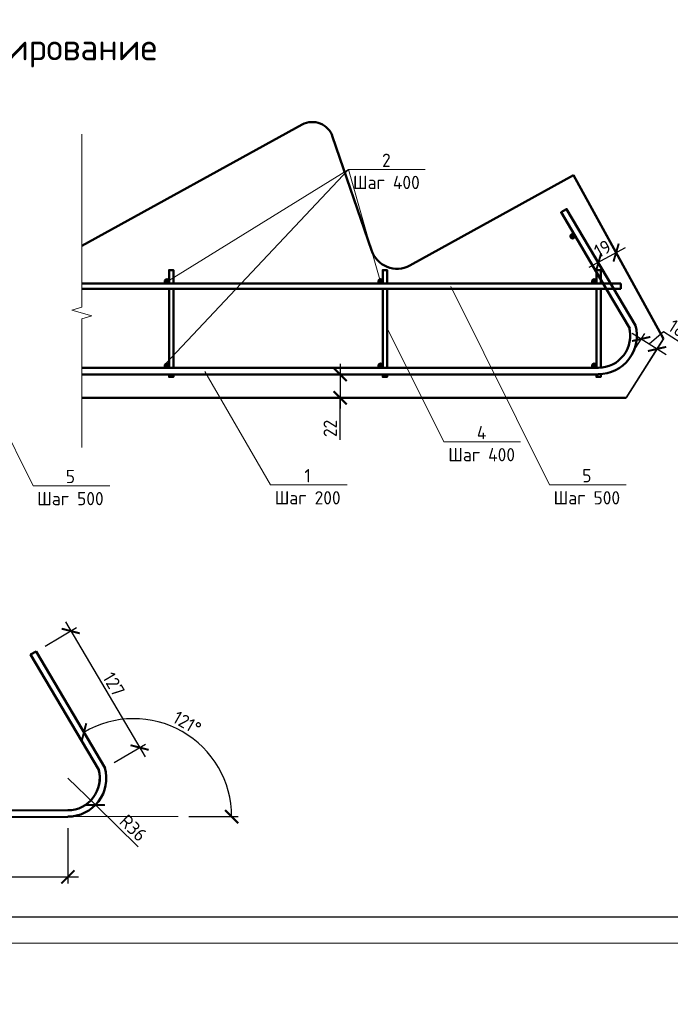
# Model space of a CAD drawing. Header units: millimetres. Extents: x 251864 to 617215, y -272865 to -46010.
# Tile 3 of 53: x 290656 to 302909, y -179594 to -161052. Entities that reach past the tile are written whole.
import ezdxf
from ezdxf import colors
from ezdxf.entities.mleader import LeaderData, LeaderLine
from ezdxf.enums import TextEntityAlignment as Align
from ezdxf.math import Vec2, Vec3

# ---------------------------------------------------------------- set-up
doc = ezdxf.new("R2010")
doc.units = ezdxf.units.MM
doc.layers.get('Defpoints').update_dxf_attribs({"color": 140})
for name, color, linetype in [('PDF _Арматура', 7, 'Continuous'), ('PDF _Размеры', 7, 'Continuous'), ('PDF _Тонкая', 7, 'Continuous'), ('ТОЛСТЫЕ_ОСНОВНЫЕ', 6, 'Continuous')]:
    doc.layers.add(name, color=color, linetype=linetype)
for name, color, linetype, lineweight in [('RAZMER', 100, 'Continuous', 15), ('Standard', 7, 'Continuous', 25), ('Размеры', 54, 'Continuous', 20), ('РАЗРЕЗЫ', 10, 'Continuous', 60), ('Символы 0.20', 1, 'Continuous', 20), ('Текст 5.00', 82, 'Continuous', 50), ('ТОНКИЕ', 7, 'Continuous', 9)]:
    doc.layers.add(name, color=color, linetype=linetype, lineweight=lineweight)
doc.styles.add('GOST-2.304_Type-B', font='GOST_Common.ttf')
doc.styles.add('ВНИПИТЕКСТ', font='CS_Gost2304.shx')
doc.styles.add('ГОСТ', font='GOST_Common.ttf')
doc.dimstyles.new('СПДС', dxfattribs={"dimscale": 100, "dimtxt": 2.5, "dimasz": 2.5, "dimexe": 1.25, "dimexo": 2, "dimtad": 1, "dimdec": 0, "dimtxsty": 'ГОСТ', "dimblk": 'ARCHTICK', "dimcen": 2.5, "dimdle": 2, "dimadec": 0, "dimazin": 2, "dimtfac": 0.75, "dimtdec": 0, "dimtmove": 1, "dimatfit": 3, "dimfxl": 1, "dimtolj": 1, "dimarcsym": 1})
doc.dimstyles.new('СПДС$0', dxfattribs={"dimscale": 100, "dimtxt": 2.5, "dimasz": 2.5, "dimexe": 1.25, "dimexo": 0, "dimgap": 1, "dimtad": 1, "dimdec": 0, "dimtxsty": 'ВНИПИТЕКСТ', "dimblk": 'ARCHTICK', "dimcen": 0, "dimdle": 1.25, "dimclrd": 256, "dimclre": 256, "dimclrt": 256, "dimadec": 0, "dimazin": 2, "dimtfac": 1, "dimtdec": 0, "dimtmove": 1, "dimatfit": 3, "dimldrblk": 'NONE', "dimfxl": 1, "dimlwd": -1, "dimlwe": -1, "dimarcsym": 0})

# ---------------------------------------------------------------- blocks, each defined once
blk = doc.blocks.new('*U668')
at = {"layer": 'ТОЛСТЫЕ_ОСНОВНЫЕ', "color": 6}
blk.add_lwpolyline([(20, 5), (589, 5), (589, 415), (20, 415)], close=True, dxfattribs=at)
at = {"layer": 'ТОНКИЕ'}
blk.add_lwpolyline([(0, 0), (594, 0), (594, 420), (0, 420)], close=True, dxfattribs=at)
blk = doc.blocks.new('_None')
blk = doc.blocks.new('_ArchTick')
at = {"color": 0, "linetype": 'ByBlock', "const_width": 0.15}
blk.add_lwpolyline([(-0.5, -0.5), (0.5, 0.5)], dxfattribs=at)
blk = doc.blocks.new('*D1114')
at = {"layer": 'Defpoints', "color": 0, "linetype": 'Continuous', "transparency": 16777216}
for p in [(282470, -176079), (291565, -176079), (291565, -177196)]:
    blk.add_point(p, dxfattribs=at)
at = {"layer": 'Размеры', "color": 0, "linetype": 'Continuous', "lineweight": -2, "transparency": 16777216}
for p, q in [((282470, -176279), (282470, -177321)), ((291565, -176279), (291565, -177321)), ((282270, -177196), (291765, -177196))]:
    blk.add_line(p, q, dxfattribs=at)
at = {"layer": 'Размеры', "color": 0, "linetype": 'Continuous', "lineweight": -2, "transparency": 16777216, "xscale": 250, "yscale": 250, "zscale": 250, "rotation": 180}
blk.add_blockref('_ArchTick', (282470, -177196), dxfattribs=at)
at = {"layer": 'Размеры', "color": 0, "linetype": 'Continuous', "lineweight": -2, "transparency": 16777216, "xscale": 250, "yscale": 250, "zscale": 250}
blk.add_blockref('_ArchTick', (291565, -177196), dxfattribs=at)
at = {"layer": 'Размеры', "color": 0, "linetype": 'Continuous', "lineweight": 0, "transparency": 16777216, "insert": (287017, -177009), "char_height": 250, "attachment_point": 5, "style": 'ГОСТ'}
blk.add_mtext('\\A1;3450', dxfattribs=at)
blk = doc.blocks.new('*D1074')
at = {"layer": 'Defpoints', "color": 0, "linetype": 'Continuous', "transparency": 16777216}
for p in [(291563, -175335), (292083, -175841)]:
    blk.add_point(p, dxfattribs=at)
at = {"layer": 'Размеры', "color": 0, "linetype": 'Continuous', "lineweight": -2, "transparency": 16777216}
for p in [(291563, -175335), (292889, -176626)]:
    blk.add_line(p, (292083, -175841), dxfattribs=at)
at = {"layer": 'Размеры', "color": 0, "linetype": 'Continuous', "lineweight": -2, "transparency": 16777216, "xscale": 250, "yscale": 250, "zscale": 250, "rotation": 135.7621382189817}
blk.add_blockref('_ArchTick', (292083, -175841), dxfattribs=at)
at = {"layer": 'Размеры', "color": 0, "linetype": 'Continuous', "lineweight": 0, "transparency": 16777216, "insert": (292795, -176274), "char_height": 250, "attachment_point": 5, "rotation": 315.7621, "style": 'ГОСТ'}
blk.add_mtext('\\A1;R36', dxfattribs=at)
blk = doc.blocks.new('*D1117')
at = {"layer": 'Defpoints', "color": 0, "linetype": 'Continuous', "transparency": 16777216}
for p in [(290988, -172989), (294212, -174870), (292263, -175144), (291563, -176060), (293640, -176060)]:
    blk.add_point(p, dxfattribs=at)
at = {"layer": 'Размеры', "color": 0, "linetype": 'Continuous', "lineweight": -2, "transparency": 16777216}
blk.add_line((293840, -176060), (294773, -176060), dxfattribs=at)
blk.add_arc((292804, -176060), 1844, 360, 120.5961, dxfattribs=at)
at = {"layer": 'Размеры', "color": 0, "linetype": 'Continuous', "lineweight": -2, "transparency": 16777216, "xscale": 250, "yscale": 250, "zscale": 250}
for p, rotation in [((291866, -174473), 210.5960891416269), ((294648, -176060), 269.999999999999)]:
    blk.add_blockref('_ArchTick', p, dxfattribs=dict(at, rotation=rotation))
at = {"layer": 'Размеры', "color": 0, "linetype": 'Continuous', "lineweight": 0, "transparency": 16777216, "insert": (293810, -174296), "char_height": 250, "attachment_point": 5, "rotation": 330.298, "style": 'ГОСТ'}
blk.add_mtext('\\A1;121°', dxfattribs=at)
blk = doc.blocks.new('*D1118')
at = {"layer": 'Defpoints', "color": 0, "linetype": 'Continuous', "transparency": 16777216}
for p in [(290965, -172950), (292915, -174759), (292263, -175144)]:
    blk.add_point(p, dxfattribs=at)
at = {"layer": 'Размеры', "color": 0, "linetype": 'Continuous', "lineweight": -2, "transparency": 16777216}
for p, q in [((291516, -172392), (293017, -174931)), ((291137, -172849), (291725, -172501)), ((292435, -175043), (293023, -174695))]:
    blk.add_line(p, q, dxfattribs=at)
at = {"layer": 'Размеры', "color": 0, "linetype": 'Continuous', "lineweight": -2, "transparency": 16777216, "xscale": 250, "yscale": 250, "zscale": 250}
for p, rotation in [((291618, -172565), 120.5962933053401), ((292915, -174759), 300.5962933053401)]:
    blk.add_blockref('_ArchTick', p, dxfattribs=dict(at, rotation=rotation))
at = {"layer": 'Размеры', "color": 0, "linetype": 'Continuous', "lineweight": 0, "transparency": 16777216, "insert": (292428, -173566), "char_height": 250, "attachment_point": 5, "rotation": 300.5963, "style": 'ГОСТ'}
blk.add_mtext('\\A1;127', dxfattribs=at)
blk = doc.blocks.new('*D1135')
at = {"layer": 'Defpoints', "color": 0, "linetype": 'Continuous', "transparency": 16777216}
for p in [(296691, -167733), (296691, -168173), (296691, -168173)]:
    blk.add_point(p, dxfattribs=at)
at = {"layer": 'Размеры', "color": 0, "linetype": 'Continuous', "lineweight": -2, "transparency": 16777216}
for p, q in [((296691, -167533), (296691, -168373)), ((296891, -167733), (296816, -167733)), ((296691, -168962), (296691, -168173)), ((296891, -168173), (296816, -168173))]:
    blk.add_line(p, q, dxfattribs=at)
at = {"layer": 'Размеры', "color": 0, "linetype": 'Continuous', "lineweight": -2, "transparency": 16777216, "xscale": 250, "yscale": 250, "zscale": 250}
for p, rotation in [((296691, -167733), 90), ((296691, -168173), 270)]:
    blk.add_blockref('_ArchTick', p, dxfattribs=dict(at, rotation=rotation))
at = {"layer": 'Размеры', "color": 0, "linetype": 'Continuous', "lineweight": 0, "transparency": 16777216, "insert": (296504, -168750), "char_height": 250, "attachment_point": 5, "rotation": 90, "style": 'ГОСТ'}
blk.add_mtext('\\A1;22', dxfattribs=at)
blk = doc.blocks.new('*D1134')
at = {"layer": 'Defpoints', "color": 0, "linetype": 'Continuous', "transparency": 16777216}
for p in [(302659, -167253), (302095, -167485), (302393, -167674)]:
    blk.add_point(p, dxfattribs=at)
at = {"layer": 'Размеры', "color": 0, "linetype": 'Continuous', "lineweight": -2, "transparency": 16777216}
for p, q in [((302191, -166958), (302828, -167360)), ((302201, -167316), (302427, -166959)), ((302509, -167159), (302780, -166923)), ((302780, -166923), (303097, -167123)), ((302500, -167505), (302725, -167148))]:
    blk.add_line(p, q, dxfattribs=at)
at = {"layer": 'Размеры', "color": 0, "linetype": 'Continuous', "lineweight": -2, "transparency": 16777216, "xscale": 250, "yscale": 250, "zscale": 250}
for p, rotation in [((302360, -167065), 147.7539335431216), ((302659, -167253), 327.7539335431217)]:
    blk.add_blockref('_ArchTick', p, dxfattribs=dict(at, rotation=rotation))
at = {"layer": 'Размеры', "color": 0, "linetype": 'Continuous', "lineweight": 0, "transparency": 16777216, "insert": (303038, -166865), "char_height": 250, "attachment_point": 5, "rotation": 327.7539, "style": 'ГОСТ'}
blk.add_mtext('\\A1;18', dxfattribs=at)
blk = doc.blocks.new('*D1136')
at = {"layer": 'Defpoints', "color": 0, "linetype": 'Continuous', "transparency": 16777216}
for p in [(301888, -165438), (302034, -165704), (301705, -165886)]:
    blk.add_point(p, dxfattribs=at)
at = {"layer": 'Размеры', "color": 0, "linetype": 'Continuous', "lineweight": -2, "transparency": 16777216}
for p, q in [((301383, -165715), (302063, -165342)), ((301938, -165529), (301828, -165328)), ((301609, -165710), (301498, -165510))]:
    blk.add_line(p, q, dxfattribs=at)
at = {"layer": 'Размеры', "color": 0, "linetype": 'Continuous', "lineweight": -2, "transparency": 16777216, "xscale": 250, "yscale": 250, "zscale": 250}
for p, rotation in [((301888, -165438), 28.79941160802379), ((301558, -165619), 208.7994116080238)]:
    blk.add_blockref('_ArchTick', p, dxfattribs=dict(at, rotation=rotation))
at = {"layer": 'Размеры', "color": 0, "linetype": 'Continuous', "lineweight": 0, "transparency": 16777216, "insert": (301633, -165364), "char_height": 250, "attachment_point": 5, "rotation": 28.7994, "style": 'ГОСТ'}
blk.add_mtext('\\A1;19', dxfattribs=at)

msp = doc.modelspace()

# ---------------------------------------------------------------- linework, layer by layer
at = {"layer": 'PDF _Арматура', "lineweight": 50}
for p, q in [((301978.7, -166020.6), (291827.3, -166020.6)), ((291827.3, -166020.6), (301978.7, -166020.6)), ((301935.9, -166119.1), (291827.3, -166119.1)), ((291827.3, -166119.1), (301978.7, -166119.1)), ((302146.1, -166867.6), (301716, -166137.3)), ((301978.7, -166119.1), (301978.7, -166020.6)), ((292143.9, -175179.1), (291725.9, -174469.3))]:
    msp.add_line(p, q, dxfattribs=at)
for points in [[(302253.1, -166812.2), (300955.3, -164618.3), (300851.5, -164677.4), (301716, -166137.3)], [(293552.1, -166020.6), (293552.1, -165768.1), (293470.7, -165768.1), (293470.7, -166020.6)], [(297574.9, -166020.6), (297574.9, -165768.1), (297493.6, -165768.1), (297493.6, -166020.6)], [(301597.8, -166020.6), (301597.8, -165768.1), (301516.5, -165768.1), (301516.5, -166020.6)], [(293470.7, -166119.1), (293470.7, -167608.4)], [(293552.1, -167608.4), (293552.1, -166119.1)], [(297493.6, -166119.1), (297493.6, -167608.4)], [(297574.9, -167608.4), (297574.9, -166119.1)], [(301516.5, -166119.1), (301516.5, -167608.4)], [(301597.8, -167606.7), (301597.8, -166119.1)], [(291827.3, -167608.4), (301555, -167608.4)], [(291827.3, -167732.5), (301555, -167732.5)], [(293470.7, -167732.5), (293470.7, -167779.6), (293552.1, -167779.6), (293552.1, -167732.5)], [(297493.6, -167732.5), (297493.6, -167779.6), (297574.9, -167779.6), (297574.9, -167732.5)], [(301516.5, -167732.5), (301516.5, -167779.6), (301597.8, -167779.6), (301597.8, -167728.2)], [(292263, -175144.3), (290965.2, -172950.4), (290861.4, -173009.5), (291725.9, -174469.3)], [(282469.9, -175955), (291562.8, -175940.5)], [(282469.9, -176079.1), (291562.8, -176064.6)]]:
    msp.add_lwpolyline(points, dxfattribs=at)
for points in [[(301552.9, -167608.4, 0.2352061), (302031.4, -167369.6, 0.2326548), (302132.5, -166841.5)], [(291562.8, -175940.5, 0.2352061), (292041.3, -175701.7, 0.2326548), (292142.4, -175173.6)], [(291562.8, -175940.5, 0.2352061), (292041.3, -175701.7, 0.2302004), (292143.9, -175179.1)]]:
    msp.add_lwpolyline(points, format="xyb", dxfattribs=at)
for centre in [(301069.3, -165130.6), (293430.1, -165980), (297453, -165980), (301475.8, -165980), (293430.1, -167567.7), (297453, -167567.7), (301475.9, -167567.7)]:
    msp.add_circle(centre, 40.6, dxfattribs=at)
for centre in [(301552.9, -167002.9), (291562.8, -175335), (291562.8, -175335)]:
    msp.add_arc(centre, 725.3, 269.99769, 15.44621, dxfattribs=at)
at = {"layer": 'PDF _Арматура', "lineweight": 0, "transparency": 33554559}
for points in [[(301033.3, -165120.4), (301103.6, -165101.4), (301046.5, -165103.5)], [(301113.3, -165120.9), (301033.3, -165120.4), (301103.6, -165101.4)], [(301034.8, -165142.1), (301113.3, -165120.9), (301033.3, -165120.4)], [(301114.7, -165142.7), (301034.8, -165142.1), (301113.3, -165120.9)], [(301044.5, -165161.7), (301114.7, -165142.7), (301034.8, -165142.1)], [(301044.5, -165161.7), (301114.7, -165142.7), (301101.5, -165159.6)], [(301044.5, -165161.7), (301064.4, -165169.6), (301101.5, -165159.6)], [(301061.9, -165094.9), (301046.5, -165103.5), (301083.7, -165093.5)], [(301103.6, -165101.4), (301046.5, -165103.5), (301083.7, -165093.5)], [(301064.4, -165169.6), (301101.5, -165159.6), (301083.1, -165173.4)], [(293398, -165960.7), (293466.5, -165960.7), (293410.8, -165943.6)], [(293432.2, -165939.3), (293410.8, -165943.6), (293453.6, -165943.6)], [(293466.5, -165960.7), (293410.8, -165943.6), (293453.6, -165943.6)], [(297420.9, -165960.7), (297489.4, -165960.7), (297433.7, -165943.6)], [(297455.1, -165939.3), (297433.7, -165943.6), (297476.5, -165943.6)], [(297489.4, -165960.7), (297433.7, -165943.6), (297476.5, -165943.6)], [(301443.8, -165960.7), (301512.2, -165960.7), (301456.6, -165943.6)], [(301478, -165939.3), (301456.6, -165943.6), (301499.4, -165943.6)], [(301512.2, -165960.7), (301456.6, -165943.6), (301499.4, -165943.6)], [(293393.7, -165982.1), (293470.7, -165982.1), (293398, -165960.7)], [(293398, -165999.3), (293466.5, -165999.3), (293393.7, -165982.1)], [(293466.5, -165999.3), (293393.7, -165982.1), (293470.7, -165982.1)], [(293470.7, -165982.1), (293398, -165960.7), (293466.5, -165960.7)], [(293398, -165999.3), (293410.8, -166016.4), (293453.6, -166016.4)], [(293398, -165999.3), (293466.5, -165999.3), (293453.6, -166016.4)], [(293410.8, -166016.4), (293453.6, -166016.4), (293432.2, -166020.6)], [(297416.6, -165982.1), (297493.6, -165982.1), (297420.9, -165960.7)], [(297420.9, -165999.3), (297489.4, -165999.3), (297416.6, -165982.1)], [(297489.4, -165999.3), (297416.6, -165982.1), (297493.6, -165982.1)], [(297493.6, -165982.1), (297420.9, -165960.7), (297489.4, -165960.7)], [(297420.9, -165999.3), (297433.7, -166016.4), (297476.5, -166016.4)], [(297420.9, -165999.3), (297489.4, -165999.3), (297476.5, -166016.4)], [(297433.7, -166016.4), (297476.5, -166016.4), (297455.1, -166020.6)], [(301439.5, -165982.1), (301516.5, -165982.1), (301443.8, -165960.7)], [(301443.8, -165999.3), (301512.2, -165999.3), (301439.5, -165982.1)], [(301512.2, -165999.3), (301439.5, -165982.1), (301516.5, -165982.1)], [(301516.5, -165982.1), (301443.8, -165960.7), (301512.2, -165960.7)], [(301443.8, -165999.3), (301456.6, -166016.4), (301499.4, -166016.4)], [(301443.8, -165999.3), (301512.2, -165999.3), (301499.4, -166016.4)], [(301456.6, -166016.4), (301499.4, -166016.4), (301478, -166020.6)], [(293389.5, -167569.9), (293470.8, -167569.9), (293398.1, -167548.5)], [(293398.1, -167591.3), (293466.5, -167591.3), (293389.5, -167569.9)], [(293466.5, -167591.3), (293389.5, -167569.9), (293470.8, -167569.9)], [(293398.1, -167548.5), (293466.5, -167548.5), (293410.9, -167535.7)], [(293470.8, -167569.9), (293398.1, -167548.5), (293466.5, -167548.5)], [(293398.1, -167591.3), (293410.9, -167604.1), (293453.7, -167604.1)], [(293398.1, -167591.3), (293466.5, -167591.3), (293453.7, -167604.1)], [(293432.3, -167531.4), (293410.9, -167535.7), (293453.7, -167535.7)], [(293466.5, -167548.5), (293410.9, -167535.7), (293453.7, -167535.7)], [(293410.9, -167604.1), (293453.7, -167604.1), (293432.3, -167608.4)], [(297412.4, -167569.9), (297493.7, -167569.9), (297421, -167548.5)], [(297421, -167591.3), (297489.4, -167591.3), (297412.4, -167569.9)], [(297489.4, -167591.3), (297412.4, -167569.9), (297493.7, -167569.9)], [(297421, -167548.5), (297489.4, -167548.5), (297433.8, -167535.7)], [(297493.7, -167569.9), (297421, -167548.5), (297489.4, -167548.5)], [(297421, -167591.3), (297433.8, -167604.1), (297476.6, -167604.1)], [(297421, -167591.3), (297489.4, -167591.3), (297476.6, -167604.1)], [(297455.2, -167531.4), (297433.8, -167535.7), (297476.6, -167535.7)], [(297489.4, -167548.5), (297433.8, -167535.7), (297476.6, -167535.7)], [(297433.8, -167604.1), (297476.6, -167604.1), (297455.2, -167608.4)], [(301435.3, -167569.9), (301516.6, -167569.9), (301443.8, -167548.5)], [(301443.8, -167591.3), (301512.3, -167591.3), (301435.3, -167569.9)], [(301512.3, -167591.3), (301435.3, -167569.9), (301516.6, -167569.9)], [(301443.8, -167548.5), (301512.3, -167548.5), (301456.7, -167535.7)], [(301516.6, -167569.9), (301443.8, -167548.5), (301512.3, -167548.5)], [(301443.8, -167591.3), (301456.7, -167604.1), (301499.5, -167604.1)], [(301443.8, -167591.3), (301512.3, -167591.3), (301499.5, -167604.1)], [(301478.1, -167531.4), (301456.7, -167535.7), (301499.5, -167535.7)], [(301512.3, -167548.5), (301456.7, -167535.7), (301499.5, -167535.7)], [(301456.7, -167604.1), (301499.5, -167604.1), (301478.1, -167608.4)]]:
    msp.add_solid(points, dxfattribs=at)
at = {"layer": 'PDF _Размеры', "lineweight": 18}
msp.add_lwpolyline([(296787.5, -167608.4), (295841.7, -167608.4)], dxfattribs=at)
at = {"layer": 'PDF _Тонкая', "lineweight": 13}
for points in [[(291827.3, -169108.6), (291827.3, -166684), (292015.7, -166628.4), (291639, -166521.4), (291827.3, -166465.7), (291827.3, -163206.9)], [(291827.3, -168443.7), (291827.3, -166684.8), (292015.7, -166629.1), (291639, -166522.2), (291827.3, -166466.5), (291827.3, -163207.7)]]:
    msp.add_lwpolyline(points, dxfattribs=at)
at = {"layer": 'Standard', "color": 5, "linetype": 'Continuous', "lineweight": 50, "transparency": 33554687}
for p, q in [((295975.1, -163027.9), (291827.3, -165308.2)), ((297283.4, -165392.1), (296549.3, -163258.3)), ((301088, -163983), (298001.1, -165680)), ((301088, -163983), (301710.4, -165120.8)), ((301088, -163983), (302781, -167062.8)), ((302076.3, -168173), (291827.3, -168173))]:
    msp.add_line(p, q, dxfattribs=at)
for centre, radius, start, end in [((296167.8, -163378.5), 400, 17.48948, 118.79941), ((297760.3, -165241.8), 500, 197.48948, 298.79941)]:
    msp.add_arc(centre, radius, start, end, dxfattribs=at)
at = {"layer": 'Размеры', "linetype": 'Continuous', "lineweight": 0}
for p, q in [((296847.7, -163875.2), (293411.5, -167525.2)), ((296847.7, -163875.2), (297448.7, -165988.5)), ((291562.8, -176060.3), (293639.7, -176060.3))]:
    msp.add_line(p, q, dxfattribs=at)
at = {"layer": 'РАЗРЕЗЫ', "color": 5, "lineweight": 35}
for p, q in [((302781, -167062.8), (301088, -163983)), ((302076.3, -168173), (302781, -167062.8))]:
    msp.add_line(p, q, dxfattribs=at)

# ---------------------------------------------------------------- block references
at = {"xscale": 100, "yscale": 100, "zscale": 100}
msp.add_blockref('*U668', (275271.1, -178444.2), dxfattribs=at)

# ---------------------------------------------------------------- texts
at = {"layer": 'Текст 5.00', "style": 'GOST-2.304_Type-B'}
msp.add_text('Армирование', height=500, dxfattribs=at).set_placement((291230.3, -161567), align=Align.MIDDLE_CENTER)

# ---------------------------------------------------------------- dimensions: what is measured, and where the dimension line sits
at = {"layer": 'Размеры', "color": 2, "linetype": 'Continuous', "lineweight": 0}
for p1, p2, distance, dimstyle, override, picture, middle in [((301704.9, -165885.5), (302034.3, -165704.4), 304, 'СПДС$0', {"dimexo": 2, "dimgap": 0.625, "dimlfac": 0.05, "dimtxsty": 'ГОСТ', "dimcen": 2.5, "dimdle": 2, "dimclrd": 0, "dimclre": 0, "dimclrt": 0, "dimtfac": 0.75, "dimtolj": 1, "dimlwd": 65534, "dimlwe": 65534, "dimarcsym": 1}, '*D1136', (301632.8, -165364.3)), ((302094.5, -167485.4), (302393.2, -167673.8), 497.3, 'СПДС', {"dimlfac": 0.05}, '*D1134', (302932.7, -166798.1)), ((290965.2, -172950.4), (292262.5, -175144.5), 758, 'СПДС', {"dimlfac": 0.05}, '*D1118', (292427.7, -173566.2))]:
    dim = msp.add_aligned_dim(p1=p1, p2=p2, distance=distance, dimstyle=dimstyle, override=override, dxfattribs=at)
    dim.commit()
    dim.dimension.update_dxf_attribs({"geometry": picture, "text_midpoint": middle})
dim = msp.add_linear_dim(base=(296691.2, -168173.3), p1=(296691.2, -167732.5), p2=(296691.2, -168173.3), angle=270, dimstyle='СПДС', override={"dimlfac": 0.05}, dxfattribs=at)
dim.commit()
dim.dimension.update_dxf_attribs({"geometry": '*D1135', "text_midpoint": (296503.7, -168749.7), "dimtype": 161})
dim = msp.add_angular_dim_2l(base=(294212.2, -174870.4), line1=((291562.8, -176060.3), (293639.7, -176060.3)), line2=((292262.5, -175144.5), (290988.2, -172989.4)), dimstyle='СПДС', override={"dimlfac": 0.05}, dxfattribs=at)
dim.commit()
dim.dimension.update_dxf_attribs({"geometry": '*D1117', "text_midpoint": (293810.5, -174296.1)})
dim = msp.add_radius_dim(center=(291562.8, -175335), mpoint=(292082.5, -175841), dimstyle='СПДС', override={"dimlfac": 0.05}, dxfattribs=at)
dim.commit()
dim.dimension.update_dxf_attribs({"geometry": '*D1074', "text_midpoint": (292795.4, -176273.5)})
dim = msp.add_linear_dim(base=(291564.9, -177196.4), p1=(282469.9, -176079.1), p2=(291564.9, -176079.1), text='3450', dimstyle='СПДС', override={"dimlfac": 0.05}, dxfattribs=at)
dim.commit()
dim.dimension.update_dxf_attribs({"geometry": '*D1114', "text_midpoint": (287017.4, -177008.9)})

# ---------------------------------------------------------------- leaders
at = {"layer": 'RAZMER', "color": 1, "ltscale": 100}
ml = msp.add_multileader_mtext('Standard', dxfattribs=at)
ml.set_content('{\\fGOST 2.304 type A|b0|i0|c204|p34;ГОСТ 14098-\\fGOST 2.304 type A|b0|i0|c0|p34;2014\\fGOST 2.304 type A|b0|i0|c204|p34;-К1-Кт}', color=1, style='ГОСТ')
ml.set_leader_properties(color=256, linetype='ByLayer', lineweight=-1)
ml.build(insert=Vec2(0, 0))
ml.multileader.update_dxf_attribs({"text_left_attachment_type": 6, "text_right_attachment_type": 6, "dogleg_length": 0.6, "arrow_head_size": 100, "scale": 100})
ctx = ml.context
ctx.base_point, ctx.scale, ctx.char_height, ctx.arrow_head_size, ctx.landing_gap_size, ctx.plane_origin = Vec3(451347.6, -177675.5, 0), 100, 250, 100, 50, Vec3(450459, -177291, 0)
ctx.left_attachment, ctx.right_attachment, ctx.text_align_type = 6, 6, 1
notes = []
notes.append((ctx, [(0, (1, 1, 0), (451287.6, -177675.5, 0), (1, 0), 60, [(0, [(450217.7, -179339.7, 0)], 0, [])])]))
ctx.mtext.insert, ctx.mtext.width, ctx.mtext.alignment, ctx.mtext.flow_direction = Vec3(453385.7, -177375.5, 0), 3150.977, 2, 5
ml = msp.add_multileader_mtext('Standard', dxfattribs=at)
ml.set_content('{\\fGOST 2.304 type A|b0|i0|c204|p34;ГОСТ 14098-\\fGOST 2.304 type A|b0|i0|c0|p34;2014\\fGOST 2.304 type A|b0|i0|c204|p34;-К1-Кт}', color=1, style='ГОСТ')
ml.set_leader_properties(color=256, linetype='ByLayer', lineweight=-1)
ml.build(insert=Vec2(0, 0))
ml.multileader.update_dxf_attribs({"text_left_attachment_type": 6, "text_right_attachment_type": 6, "dogleg_length": 0.6, "arrow_head_size": 100, "scale": 100})
ctx = ml.context
ctx.base_point, ctx.scale, ctx.char_height, ctx.arrow_head_size, ctx.landing_gap_size, ctx.plane_origin = Vec3(426831.6, -177930.2), 100, 250, 100, 50, Vec3(425943, -177545.7)
ctx.left_attachment, ctx.right_attachment, ctx.text_align_type = 6, 6, 1
notes.append((ctx, [(0, (1, 1, 0), (426771.6, -177930.2), (1, 0), 60, [(0, [(425701.7, -179594.4)], 0, [])])]))
ctx.mtext.insert, ctx.mtext.width, ctx.mtext.alignment, ctx.mtext.flow_direction = Vec3(428869.7, -177630.2), 3150.977, 2, 5
at = {"layer": 'Символы 0.20'}
ml = msp.add_multileader_mtext('Standard', dxfattribs=at)
ml.set_content('2\\PШаг 400', color=256, style='GOST-2.304_Type-B')
ml.set_leader_properties(color=256, linetype='ByLayer', lineweight=-1)
ml.set_arrow_properties(name='NONE')
ml.build(insert=Vec2(0, 0))
ml.multileader.update_dxf_attribs({"text_left_attachment_type": 6, "text_right_attachment_type": 6, "dogleg_length": 1, "arrow_head_size": 18, "scale": 20})
ctx = ml.context
ctx.base_point, ctx.scale, ctx.char_height, ctx.arrow_head_size, ctx.landing_gap_size, ctx.plane_origin = Vec3(296947.7, -163875.2), 20, 250, 18, 9, Vec3(293490, -167617.4)
ctx.left_attachment, ctx.right_attachment, ctx.text_align_type = 6, 6, 1
notes.append((ctx, [(0, (1, 1, 0), (296847.7, -163875.2), (1, 0), 100, [(0, [(293425.8, -165988.5)], 0, [])])]))
ctx.mtext.insert, ctx.mtext.alignment, ctx.mtext.flow_direction = Vec3(297562, -163575.2), 2, 5
ml = msp.add_multileader_mtext('Standard', dxfattribs=at)
ml.set_content('5\\PШаг 500', color=256, style='GOST-2.304_Type-B')
ml.set_leader_properties(color=256, linetype='ByLayer', lineweight=-1)
ml.set_arrow_properties(name='NONE')
ml.build(insert=Vec2(0, 0))
ml.multileader.update_dxf_attribs({"text_left_attachment_type": 6, "text_right_attachment_type": 6, "dogleg_length": 1, "arrow_head_size": 18, "scale": 20})
ctx = ml.context
ctx.base_point, ctx.scale, ctx.char_height, ctx.arrow_head_size, ctx.landing_gap_size, ctx.plane_origin = Vec3(291009.7, -169829.5), 20, 250, 18, 9, Vec3(286528, -173582.9)
ctx.left_attachment, ctx.right_attachment, ctx.text_align_type = 6, 6, 1
notes.append((ctx, [(0, (1, 1, 0), (290909.7, -169829.5), (1, 0), 100, [(0, [(289046.6, -166092.1)], 0, [])])]))
ctx.mtext.insert, ctx.mtext.alignment, ctx.mtext.flow_direction = Vec3(291611.5, -169529.5), 2, 5
ml = msp.add_multileader_mtext('Standard', dxfattribs=at)
ml.set_content('5\\PШаг 500', color=256, style='GOST-2.304_Type-B')
ml.set_leader_properties(color=256, linetype='ByLayer', lineweight=-1)
ml.set_arrow_properties(name='NONE')
ml.build(insert=Vec2(0, 0))
ml.multileader.update_dxf_attribs({"text_left_attachment_type": 6, "text_right_attachment_type": 6, "dogleg_length": 1, "arrow_head_size": 18, "scale": 20})
ctx = ml.context
ctx.base_point, ctx.scale, ctx.char_height, ctx.arrow_head_size, ctx.landing_gap_size, ctx.plane_origin = Vec3(300735.6, -169814.2), 20, 250, 18, 9, Vec3(296253.9, -173567.6)
ctx.left_attachment, ctx.right_attachment, ctx.text_align_type = 6, 6, 1
notes.append((ctx, [(0, (1, 1, 0), (300635.6, -169814.2), (1, 0), 100, [(0, [(298772.5, -166076.8)], 0, [])])]))
ctx.mtext.insert, ctx.mtext.alignment, ctx.mtext.flow_direction = Vec3(301337.4, -169514.2), 2, 5
ml = msp.add_multileader_mtext('Standard', dxfattribs=at)
ml.set_content('4\\PШаг 400', color=256, style='GOST-2.304_Type-B')
ml.set_leader_properties(color=256, linetype='ByLayer', lineweight=-1)
ml.set_arrow_properties(name='NONE')
ml.build(insert=Vec2(0, 0))
ml.multileader.update_dxf_attribs({"text_left_attachment_type": 6, "text_right_attachment_type": 6, "dogleg_length": 1, "arrow_head_size": 18, "scale": 20})
ctx = ml.context
ctx.base_point, ctx.scale, ctx.char_height, ctx.arrow_head_size, ctx.landing_gap_size, ctx.plane_origin = Vec3(298741.4, -169002.6), 20, 250, 18, 9, Vec3(294652.8, -172744.8)
ctx.left_attachment, ctx.right_attachment, ctx.text_align_type = 6, 6, 1
notes.append((ctx, [(0, (1, 1, 0), (298641.4, -169002.6), (1, 0), 100, [(0, [(297574.9, -166863.7)], 0, [])])]))
ctx.mtext.insert, ctx.mtext.alignment, ctx.mtext.flow_direction = Vec3(299355.7, -168702.6), 2, 5
ml = msp.add_multileader_mtext('Standard', dxfattribs=at)
ml.set_content('1\\PШаг 200', color=256, style='GOST-2.304_Type-B')
ml.set_leader_properties(color=256, linetype='ByLayer', lineweight=-1)
ml.set_arrow_properties(name='NONE')
ml.build(insert=Vec2(0, 0))
ml.multileader.update_dxf_attribs({"text_left_attachment_type": 6, "text_right_attachment_type": 6, "dogleg_length": 1, "arrow_head_size": 18, "scale": 20})
ctx = ml.context
ctx.base_point, ctx.scale, ctx.char_height, ctx.arrow_head_size, ctx.landing_gap_size, ctx.plane_origin = Vec3(295477.4, -169814.2), 20, 250, 18, 9, Vec3(291626.7, -173567.6)
ctx.left_attachment, ctx.right_attachment, ctx.text_align_type = 6, 6, 1
notes.append((ctx, [(0, (1, 1, 0), (295377.4, -169814.2), (1, 0), 100, [(0, [(294145.3, -167675.2)], 0, [])])]))
ctx.mtext.insert, ctx.mtext.alignment, ctx.mtext.flow_direction = Vec3(296079.2, -169514.2), 2, 5
for ctx, leaders in notes:
    for number, flags, end, landing, length, lines in leaders:
        leader = LeaderData()
        leader.index, (leader.has_last_leader_line, leader.has_dogleg_vector, leader.attachment_direction) = number, flags
        leader.last_leader_point, leader.dogleg_vector, leader.dogleg_length = Vec3(end), Vec3(landing), length
        for number, points, colour, breaks in lines:
            line = LeaderLine()
            line.index, line.vertices, line.color, line.breaks = number, Vec3.list(points), colors.encode_raw_color(colour), breaks
            leader.lines.append(line)
        ctx.leaders.append(leader)

doc.saveas('drawing.dxf')
